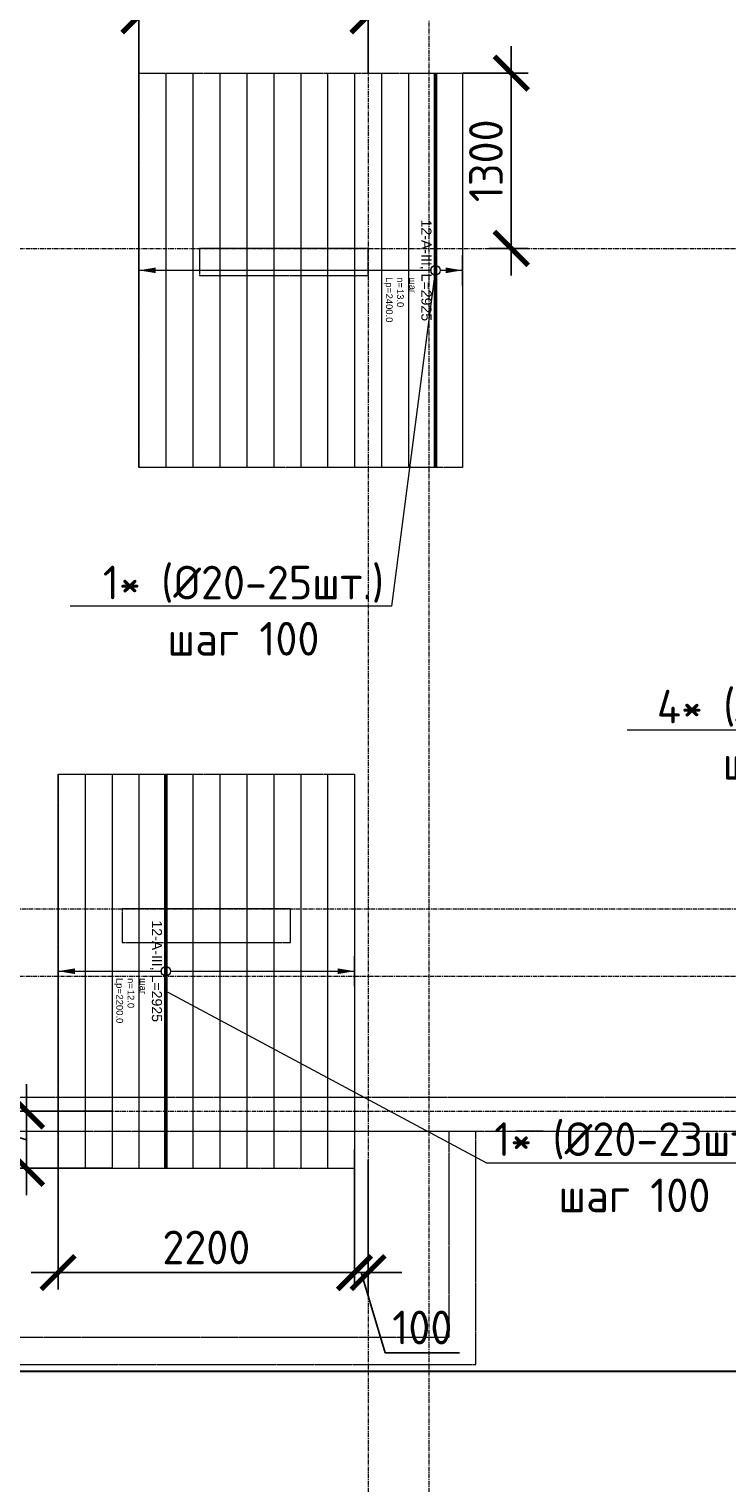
# Model space of a CAD drawing. Header units: millimetres. Extents: x -56135 to 1694203, y -446411 to -23139.
# Tile 121 of 256: x 678049 to 683227, y -130958 to -120172. Entities that reach past the tile are written whole.
import ezdxf
from ezdxf import colors
from ezdxf.entities.mleader import LeaderData, LeaderLine
from ezdxf.enums import TextEntityAlignment as Align
from ezdxf.math import Vec2, Vec3

# ---------------------------------------------------------------- set-up
doc = ezdxf.new("R2010")
doc.units = ezdxf.units.MM
doc.set_wipeout_variables(frame=1)
for name, pattern in [('01 Штриховая _4 мм_', [6, 3.5, -2.5]), ('______5', [1100, 800, -100, 100, -100]), ('GOST2.303 4', [7, 5, -2, 0]), ('осевая', [50.8, 31.75, -6.35, 6.35, -6.35])]:
    doc.linetypes.add(name, pattern=pattern)
for name, color, linetype, lineweight in [('0 Фундамент', 5, 'Continuous', 30), ('АрмСтер', 2, 'Continuous', 50), ('контур распр. стерхней', 2, 'GOST2.303 4', 20), ('Оси', 40, '______5', 18), ('подоснова', 151, 'Continuous', 5), ('РАЗМЕРЫ', 1, 'Continuous', 9), ('СТЕНЫ', 3, 'Continuous', 30)]:
    doc.layers.add(name, color=color, linetype=linetype, lineweight=lineweight)
doc.layers.add('АрмСтер_атрибуты', color=2, linetype='Continuous', lineweight=0, plot=False)
doc.layers.add('АрмСтер_невид', color=8, linetype='Continuous', lineweight=0, plot=False)
doc.styles.add('GOST-2.304_Type-B', font='GOST_Common.ttf')
doc.styles.get("Standard").update_dxf_attribs({"font": 'arial.ttf'})
doc.styles.add('Аннотативный', font='arial.ttf')
doc.dimstyles.new('СПДС', dxfattribs={"dimscale": 100, "dimtxt": 2.5, "dimasz": 2.5, "dimexe": 1.25, "dimexo": 0, "dimtad": 1, "dimdec": 0, "dimtxsty": 'GOST-2.304_Type-B', "dimblk": 'ARCHTICK', "dimcen": 2.5, "dimdle": 2, "dimadec": 0, "dimazin": 2, "dimtfac": 0.75, "dimtdec": 0, "dimtmove": 1, "dimatfit": 3, "dimfxl": 1, "dimtolj": 1, "dimarcsym": 1})

# ---------------------------------------------------------------- blocks, each defined once
blk = doc.blocks.new('оси 2.2-2.3')
at = {"layer": 'Оси', "color": 16, "linetype": 'осевая', "lineweight": 0, "transparency": 33554687}
for p, q in [((482754.9, -105027.5), (482754.9, -134138.1)), ((483204.9, -105027.5), (483204.9, -134138.1)), ((468076.3, -121995.4), (524372.9, -121995.4)), ((468653.8, -126895.4), (523707.4, -126895.4)), ((468076.3, -127395.4), (524372.9, -127395.4)), ((468076.3, -128395.4), (524372.9, -128395.4))]:
    blk.add_line(p, q, dxfattribs=at)
blk = doc.blocks.new('_None')
blk = doc.blocks.new('*U1153')
at = {"layer": 'АрмСтер_невид', "ltscale": 100}
for p, q in [((-1463, 200), (1462, 200)), ((-1463, -200), (1462, -200)), ((-1463, -400), (1462, -400)), ((-1463, -600), (1462, -600)), ((-1463, -800), (1462, -800)), ((-1463, -1000), (1462, -1000)), ((-1463, -1200), (1462, -1200)), ((-1463, -1400), (1462, -1400)), ((-1463, -1600), (1462, -1600)), ((-1463, -1800), (1462, -1800)), ((-1463, -2000), (1462, -2000)), ((-1463, -2200), (1462, -2200))]:
    blk.add_line(p, q, dxfattribs=at)
at = {"layer": 'РАЗМЕРЫ'}
for p, q in [((112, 200), (-112, 200)), ((112, -2200), (-112, -2200))]:
    blk.add_line(p, q, dxfattribs=at)
at = {"layer": 'РАЗМЕРЫ', "ltscale": 15}
blk.add_line((0, -2200), (0, 200), dxfattribs=at)
at = {"layer": 'РАЗМЕРЫ'}
for points in [[(0, 200), (21, 75), (-21, 75)], [(0, -2200), (21, -2075), (-21, -2075)]]:
    blk.add_solid(points, dxfattribs=at)
at = {"layer": 'АрмСтер_атрибуты', "color": 215, "ltscale": 15, "style": 'Аннотативный'}
for s, p in [('шаг', (51, -194)), ('Lр=', (50, -368)), ('n=', (51, -285))]:
    blk.add_text(s, height=50, dxfattribs=at).set_placement(p)
at = {"layer": 'АрмСтер_атрибуты', "style": 'Аннотативный', "flags": 8}
blk.add_attdef('ПОЗ', (110, 30), '', height=75, dxfattribs=at)
at = {"layer": 'АрмСтер_атрибуты', "color": 215, "style": 'Аннотативный'}
for tag, p, flags in [('ШАГ', (191, -194), 10), ('КОЛ', (138, -285), 8), ('ШИРИНА', (173, -368), 8)]:
    blk.add_attdef(tag, p, '', height=50, dxfattribs=dict(at, flags=flags))
at = {"layer": 'АрмСтер_атрибуты', "flags": 9}
for tag, p in [('МАССА', (-1034, -1010)), ('ОБОЗНАЧЕНИЕ', (-1034, -1124))]:
    blk.add_attdef(tag, p, '', height=75, dxfattribs=at)
at = {"linetype": 'Continuous', "lineweight": 0}
blk.add_wipeout([(35, 0), (28, 21), (11, 33), (-11, 33), (-28, 21), (-35, 0), (-28, -21), (-11, -33), (11, -33), (28, -21)], dxfattribs=at)
at = {"color": 0, "linetype": 'ByBlock', "lineweight": -2, "ltscale": 100}
blk.add_line((-1463, 0), (1462, 0), dxfattribs=at)
at = {"layer": 'АрмСтер_невид', "ltscale": 100}
blk.add_line((-1463, 0), (1462, 0), dxfattribs=at)
at = {"layer": 'РАЗМЕРЫ'}
blk.add_circle((0, 0), 35, dxfattribs=at)
at = {"layer": 'АрмСтер_атрибуты', "style": 'Аннотативный', "flags": 8}
blk.add_attdef('НАИМЕНОВАНИЕ', text='', height=75, dxfattribs=at).set_placement((0, -29), align=Align.TOP_CENTER)
blk = doc.blocks.new('_ArchTick')
at = {"color": 0, "linetype": 'ByBlock', "const_width": 0.15}
blk.add_lwpolyline([(-0.5, -0.5), (0.5, 0.5)], dxfattribs=at)
blk = doc.blocks.new('*D1374')
at = {"layer": 'DEFPOINTS', "color": 0, "transparency": 16777216}
for p in [(681264, -120499), (681627, -120499), (681464, -121799)]:
    blk.add_point(p, dxfattribs=at)
at = {"layer": 'РАЗМЕРЫ', "color": 0, "lineweight": -2, "transparency": 16777216}
for p, q in [((681627, -121999), (681627, -120299)), ((681264, -120499), (681752, -120499)), ((681464, -121799), (681752, -121799))]:
    blk.add_line(p, q, dxfattribs=at)
at = {"layer": 'РАЗМЕРЫ', "color": 0, "lineweight": -2, "transparency": 16777216, "xscale": 250, "yscale": 250, "zscale": 250}
for p, rotation in [((681627, -120499), 90), ((681627, -121799), 270)]:
    blk.add_blockref('_ArchTick', p, dxfattribs=dict(at, rotation=rotation))
at = {"layer": 'РАЗМЕРЫ', "color": 0, "transparency": 16777216, "insert": (681439, -121149), "char_height": 250, "attachment_point": 5, "rotation": 90, "style": 'GOST-2.304_Type-B'}
blk.add_mtext('\\A1;1300', dxfattribs=at)
blk = doc.blocks.new('*D1375')
at = {"layer": 'DEFPOINTS', "color": 0, "transparency": 16777216}
for p in [(678864.34727, -120073.12402), (678864.34727, -120499.15535), (680564.34727, -120499.15535)]:
    blk.add_point(p, dxfattribs=at)
at = {"layer": 'РАЗМЕРЫ', "color": 0, "lineweight": -2, "transparency": 16777216}
for p, q in [((678864.34727, -120499.15535), (678864.34727, -119948.12402)), ((680564.34727, -120499.15535), (680564.34727, -119948.12402)), ((680764.34727, -120073.12402), (678664.34727, -120073.12402))]:
    blk.add_line(p, q, dxfattribs=at)
at = {"layer": 'РАЗМЕРЫ', "color": 0, "lineweight": -2, "transparency": 16777216, "xscale": 250, "yscale": 250, "zscale": 250, "rotation": 180}
blk.add_blockref('_ArchTick', (678864.34727, -120073.12402), dxfattribs=at)
at = {"layer": 'РАЗМЕРЫ', "color": 0, "lineweight": -2, "transparency": 16777216, "xscale": 250, "yscale": 250, "zscale": 250}
blk.add_blockref('_ArchTick', (680564.34727, -120073.12402), dxfattribs=at)
at = {"layer": 'РАЗМЕРЫ', "color": 0, "transparency": 16777216, "insert": (679714.34727, -119885.62402), "char_height": 250, "attachment_point": 5, "style": 'GOST-2.304_Type-B'}
blk.add_mtext('\\A1;1700', dxfattribs=at)
blk = doc.blocks.new('*U1130')
at = {"layer": 'АрмСтер_невид', "ltscale": 100}
for p, q in [((-1463, 1400), (1462, 1400)), ((-1463, 1200), (1462, 1200)), ((-1463, 1000), (1462, 1000)), ((-1463, 800), (1462, 800)), ((-1463, 600), (1462, 600)), ((-1463, 400), (1462, 400)), ((-1463, 200), (1462, 200)), ((-1463, -200), (1462, -200)), ((-1463, -400), (1462, -400)), ((-1463, -600), (1462, -600)), ((-1463, -800), (1462, -800))]:
    blk.add_line(p, q, dxfattribs=at)
at = {"layer": 'РАЗМЕРЫ'}
for p, q in [((112, 1400), (-112, 1400)), ((112, -800), (-112, -800))]:
    blk.add_line(p, q, dxfattribs=at)
at = {"layer": 'РАЗМЕРЫ', "ltscale": 15}
blk.add_line((0, -800), (0, 1400), dxfattribs=at)
at = {"layer": 'РАЗМЕРЫ'}
for points in [[(0, 1400), (21, 1275), (-21, 1275)], [(0, -800), (21, -675), (-21, -675)]]:
    blk.add_solid(points, dxfattribs=at)
at = {"layer": 'АрмСтер_атрибуты', "color": 215, "ltscale": 15, "style": 'Аннотативный'}
for s, p in [('шаг', (51, -194)), ('Lр=', (50, -368)), ('n=', (51, -285))]:
    blk.add_text(s, height=50, dxfattribs=at).set_placement(p)
at = {"layer": 'АрмСтер_атрибуты', "style": 'Аннотативный', "flags": 8}
blk.add_attdef('ПОЗ', (110, 30), '', height=75, dxfattribs=at)
at = {"layer": 'АрмСтер_атрибуты', "color": 215, "style": 'Аннотативный'}
for tag, p, flags in [('ШАГ', (191, -194), 10), ('КОЛ', (138, -285), 8), ('ШИРИНА', (173, -368), 8)]:
    blk.add_attdef(tag, p, '', height=50, dxfattribs=dict(at, flags=flags))
at = {"layer": 'АрмСтер_атрибуты', "flags": 9}
for tag, p in [('МАССА', (-1034, -1010)), ('ОБОЗНАЧЕНИЕ', (-1034, -1124))]:
    blk.add_attdef(tag, p, '', height=75, dxfattribs=at)
at = {"linetype": 'Continuous', "lineweight": 0}
blk.add_wipeout([(35, 0), (28, 21), (11, 33), (-11, 33), (-28, 21), (-35, 0), (-28, -21), (-11, -33), (11, -33), (28, -21)], dxfattribs=at)
at = {"color": 0, "linetype": 'ByBlock', "lineweight": -2, "ltscale": 100}
blk.add_line((-1463, 0), (1462, 0), dxfattribs=at)
at = {"layer": 'АрмСтер_невид', "ltscale": 100}
blk.add_line((-1463, 0), (1462, 0), dxfattribs=at)
at = {"layer": 'РАЗМЕРЫ'}
blk.add_circle((0, 0), 35, dxfattribs=at)
at = {"layer": 'АрмСтер_атрибуты', "style": 'Аннотативный', "flags": 8}
blk.add_attdef('НАИМЕНОВАНИЕ', text='', height=75, dxfattribs=at).set_placement((0, -29), align=Align.TOP_CENTER)
blk = doc.blocks.new('*D1347')
at = {"layer": 'DEFPOINTS', "color": 0, "transparency": 16777216}
for p in [(678264, -128484), (680464, -128484), (680464, -129398)]:
    blk.add_point(p, dxfattribs=at)
at = {"layer": 'РАЗМЕРЫ', "color": 0, "lineweight": -2, "transparency": 16777216}
for p, q in [((678264, -128484), (678264, -129523)), ((680464, -128484), (680464, -129523)), ((678064, -129398), (680664, -129398))]:
    blk.add_line(p, q, dxfattribs=at)
at = {"layer": 'РАЗМЕРЫ', "color": 0, "lineweight": -2, "transparency": 16777216, "xscale": 250, "yscale": 250, "zscale": 250, "rotation": 180}
blk.add_blockref('_ArchTick', (678264, -129398), dxfattribs=at)
at = {"layer": 'РАЗМЕРЫ', "color": 0, "lineweight": -2, "transparency": 16777216, "xscale": 250, "yscale": 250, "zscale": 250}
blk.add_blockref('_ArchTick', (680464, -129398), dxfattribs=at)
at = {"layer": 'РАЗМЕРЫ', "color": 0, "transparency": 16777216, "insert": (679364, -129211), "char_height": 250, "attachment_point": 5, "style": 'GOST-2.304_Type-B'}
blk.add_mtext('\\A1;2200', dxfattribs=at)
blk = doc.blocks.new('*D1218')
at = {"layer": 'DEFPOINTS', "color": 0, "transparency": 16777216}
for p in [(680564, -128562), (680464, -128813), (680564, -129398)]:
    blk.add_point(p, dxfattribs=at)
at = {"layer": 'РАЗМЕРЫ', "color": 0, "lineweight": -2, "transparency": 16777216}
for p, q in [((680564, -128562), (680564, -129523)), ((680464, -128813), (680464, -129523)), ((680464, -129398), (680214, -129398)), ((680464, -129398), (680564, -129398)), ((680464, -129398), (680564, -129398)), ((680514, -129398), (680692, -129992)), ((680564, -129398), (680814, -129398)), ((680692, -129992), (681242, -129992))]:
    blk.add_line(p, q, dxfattribs=at)
at = {"layer": 'РАЗМЕРЫ', "color": 0, "lineweight": -2, "transparency": 16777216, "xscale": 250, "yscale": 250, "zscale": 250}
blk.add_blockref('_ArchTick', (680464, -129398), dxfattribs=at)
at = {"layer": 'РАЗМЕРЫ', "color": 0, "lineweight": -2, "transparency": 16777216, "xscale": 250, "yscale": 250, "zscale": 250, "rotation": 180}
blk.add_blockref('_ArchTick', (680564, -129398), dxfattribs=at)
at = {"layer": 'РАЗМЕРЫ', "color": 0, "transparency": 16777216, "insert": (680967, -129805), "char_height": 250, "attachment_point": 5, "style": 'GOST-2.304_Type-B'}
blk.add_mtext('\\A1;100', dxfattribs=at)
blk = doc.blocks.new('*D1348')
at = {"layer": 'DEFPOINTS', "color": 0, "transparency": 16777216}
for p in [(678030, -128199), (678664, -128199), (678664, -128624)]:
    blk.add_point(p, dxfattribs=at)
at = {"layer": 'РАЗМЕРЫ', "color": 0, "lineweight": -2, "transparency": 16777216}
for p, q in [((677687, -128309), (677687, -127684)), ((678030, -128824), (678030, -127999)), ((678664, -128199), (677905, -128199)), ((678030, -128412), (677687, -128309)), ((678664, -128624), (677905, -128624))]:
    blk.add_line(p, q, dxfattribs=at)
at = {"layer": 'РАЗМЕРЫ', "color": 0, "lineweight": -2, "transparency": 16777216, "xscale": 250, "yscale": 250, "zscale": 250}
for p, rotation in [((678030, -128199), 90), ((678030, -128624), 270)]:
    blk.add_blockref('_ArchTick', p, dxfattribs=dict(at, rotation=rotation))
at = {"layer": 'РАЗМЕРЫ', "color": 0, "transparency": 16777216, "insert": (677499, -127996), "char_height": 250, "attachment_point": 5, "rotation": 90, "style": 'GOST-2.304_Type-B'}
blk.add_mtext('\\A1;425', dxfattribs=at)
blk = doc.blocks.new('стены  тп')
at = {"layer": 'СТЕНЫ', "color": 251, "linetype": '01 Штриховая _4 мм_', "lineweight": 0, "true_color": 0x636466}
for p, q in [((551012, -332126, 3100), (549762, -332126, 3100)), ((549762, -332126, 3100), (549762, -332326, 3100)), ((551012, -332326, 3100), (551012, -332126, 3100)), ((549762, -332326, 3100), (551012, -332326, 3100)), ((550437, -337026, 3100), (549187, -337026, 3100)), ((549187, -337026, 3100), (549187, -337276, 3100)), ((550437, -337276, 3100), (550437, -337026, 3100)), ((549187, -337276, 3100), (550437, -337276, 3100)), ((554712, -338426, 3100), (546812, -338426, 3100)), ((546312, -338676, 3100), (552112, -338676, 3100)), ((551612, -338676, 3100), (551612, -340206, 3100)), ((551812, -340406, 3100), (551812, -338676, 3100)), ((552312, -338676, 3100), (552112, -338676, 3100)), ((552112, -338676, 3100), (552312, -338676, 3100)), ((552312, -338676, 3100), (561812, -338676, 3100)), ((551612, -340206, 3100), (545312, -340206, 3100)), ((545312, -340406, 3100), (551812, -340406, 3100))]:
    blk.add_line(p, q, dxfattribs=at)

msp = doc.modelspace()

# ---------------------------------------------------------------- linework, layer by layer
at = {"layer": '0 Фундамент'}
msp.add_lwpolyline([(671964.1, -105949.2), (671964.1, -130129.2), (719614.1, -130129.2), (719614.1, -126049.2), (721094.1, -126049.2), (721094.1, -117449.2), (719614.1, -117449.2), (719614.1, -105949.2), (671964.1, -105949.2)], dxfattribs=at)
at = {"layer": 'контур распр. стерхней', "linetype": '01 Штриховая _4 мм_'}
for points in [[(678864.3, -123424.2), (678864.3, -120499.2), (681264.3, -120499.2), (681264.3, -123424.2)], [(678264.3, -128624.2), (678264.3, -125699.2), (680464.3, -125699.2), (680464.3, -128624.2)]]:
    msp.add_lwpolyline(points, close=True, dxfattribs=at)

# ---------------------------------------------------------------- block references
at = {"layer": 'РАЗМЕРЫ', "color": 1}
msp.add_blockref('оси 2.2-2.3', (197809.4, 196.2), dxfattribs=at)

# ---------------------------------------------------------------- leaders
at = {"layer": 'подоснова', "color": 6, "ltscale": 0.3}
ml = msp.add_multileader_mtext('Standard', dxfattribs=at)
ml.set_content('4* (%%C20-19шт.)\\Pшаг 100', color=6, style='GOST-2.304_Type-B')
ml.set_leader_properties(color=256, linetype='ByLayer', lineweight=15)
ml.set_arrow_properties(name='NONE')
ml.build(insert=Vec2(0, 0))
ml.multileader.update_dxf_attribs({"text_left_attachment_type": 6, "text_right_attachment_type": 6, "dogleg_length": 0.1, "arrow_head_size": 18})
ctx = ml.context
ctx.base_point, ctx.char_height, ctx.arrow_head_size, ctx.landing_gap_size, ctx.plane_origin = Vec3(682648.6, -125373.2, 7.1), 250, 18, 20, Vec3(674566.7, -123072, 7.1)
ctx.left_attachment, ctx.right_attachment, ctx.text_align_type = 6, 6, 1
notes = []
notes.append((ctx, [(1, (1, 1, 0), (684870.5, -125373.2, 7.1), (-1, 0), 0.1, [(0, [(684627.8, -122091.5, 7.1)], 0, [])])]))
ctx.mtext.insert, ctx.mtext.alignment, ctx.mtext.flow_direction = Vec3(683759.5, -125073.2, 7.1), 2, 5
for ctx, leaders in notes:
    for number, flags, end, landing, length, lines in leaders:
        leader = LeaderData()
        leader.index, (leader.has_last_leader_line, leader.has_dogleg_vector, leader.attachment_direction) = number, flags
        leader.last_leader_point, leader.dogleg_vector, leader.dogleg_length = Vec3(end), Vec3(landing), length
        for number, points, colour, breaks in lines:
            line = LeaderLine()
            line.index, line.vertices, line.color, line.breaks = number, Vec3.list(points), colors.encode_raw_color(colour), breaks
            leader.lines.append(line)
        ctx.leaders.append(leader)

# ---------------------------------------------------------------- next in the draw order: block references
at = {"layer": 'АрмСтер', "ltscale": 15}
ref = msp.add_blockref('*U1153', (681064.3, -121961.7), dxfattribs=dict(at, rotation=270))
ref.add_attrib('НАИМЕНОВАНИЕ', '12-A-III, L=2925', dxfattribs={"layer": 'АрмСтер_атрибуты', "height": 75, "rotation": 270, "style": 'Аннотативный', "flags": 8}).set_placement((681035, -121961.7), align=Align.TOP_CENTER)
ref.add_attrib('КОЛ', '13.0', (680779.2, -122099.7), dxfattribs={"layer": 'АрмСтер_атрибуты', "color": 215, "height": 50, "rotation": 270, "style": 'Аннотативный', "flags": 8})
ref.add_attrib('ШИРИНА', '2400.0', (680696.5, -122134.5), dxfattribs={"layer": 'АрмСтер_атрибуты', "color": 215, "height": 50, "rotation": 270, "style": 'Аннотативный', "flags": 8})

# ---------------------------------------------------------------- next in the draw order: dimensions: what is measured, and where the dimension line sits
at = {"layer": 'РАЗМЕРЫ'}
dim = msp.add_linear_dim(base=(678864.3, -120073.1), p1=(680564.3, -120499.2), p2=(678864.3, -120499.2), dimstyle='СПДС', dxfattribs=at)
dim.commit()
dim.dimension.update_dxf_attribs({"geometry": '*D1375', "text_midpoint": (679714.3, -119885.6)})
dim = msp.add_linear_dim(base=(681626.9, -120499.2), p1=(681464.3, -121799.2), p2=(681264.3, -120499.2), angle=270, dimstyle='СПДС', dxfattribs=at)
dim.commit()
dim.dimension.update_dxf_attribs({"geometry": '*D1374', "text_midpoint": (681439.4, -121149.2)})

# ---------------------------------------------------------------- next in the draw order: leaders
at = {"layer": 'подоснова', "color": 6, "ltscale": 0.3}
ml = msp.add_multileader_mtext('Standard', dxfattribs=at)
ml.set_content('1* (%%C20-25шт.)\\Pшаг 100', color=6, style='GOST-2.304_Type-B')
ml.set_leader_properties(color=256, linetype='ByLayer', lineweight=15)
ml.set_arrow_properties(name='NONE')
ml.build(insert=Vec2(0, 0))
ml.multileader.update_dxf_attribs({"text_left_attachment_type": 6, "text_right_attachment_type": 6, "dogleg_length": 0.1, "arrow_head_size": 18})
ctx = ml.context
ctx.base_point, ctx.char_height, ctx.arrow_head_size, ctx.landing_gap_size, ctx.plane_origin = Vec3(678540.9, -124453.3, 7.1), 250, 18, 20, Vec3(671006.7, -122909.5, 7.1)
ctx.left_attachment, ctx.right_attachment, ctx.text_align_type = 6, 6, 1
notes = []
notes.append((ctx, [(1, (1, 1, 0), (680737.9, -124453.3, 7.1), (-1, 0), 0.1, [(0, [(681067.8, -121929, 7.1)], 0, [])])]))
ctx.mtext.insert, ctx.mtext.alignment, ctx.mtext.flow_direction = Vec3(679639.3, -124153.3, 7.1), 2, 5
for ctx, leaders in notes:
    for number, flags, end, landing, length, lines in leaders:
        leader = LeaderData()
        leader.index, (leader.has_last_leader_line, leader.has_dogleg_vector, leader.attachment_direction) = number, flags
        leader.last_leader_point, leader.dogleg_vector, leader.dogleg_length = Vec3(end), Vec3(landing), length
        for number, points, colour, breaks in lines:
            line = LeaderLine()
            line.index, line.vertices, line.color, line.breaks = number, Vec3.list(points), colors.encode_raw_color(colour), breaks
            leader.lines.append(line)
        ctx.leaders.append(leader)

# ---------------------------------------------------------------- next in the draw order: block references
at = {"layer": 'АрмСтер', "ltscale": 15}
ref = msp.add_blockref('*U1130', (679064.3, -127161.7), dxfattribs=dict(at, rotation=270))
ref.add_attrib('НАИМЕНОВАНИЕ', '12-A-III, L=2925', dxfattribs={"layer": 'АрмСтер_атрибуты', "height": 75, "rotation": 270, "style": 'Аннотативный', "flags": 8}).set_placement((679035, -127161.7), align=Align.TOP_CENTER)
ref.add_attrib('КОЛ', '12.0', (678779.2, -127299.7), dxfattribs={"layer": 'АрмСтер_атрибуты', "color": 215, "height": 50, "rotation": 270, "style": 'Аннотативный', "flags": 8})
ref.add_attrib('ШИРИНА', '2200.0', (678696.5, -127334.5), dxfattribs={"layer": 'АрмСтер_атрибуты', "color": 215, "height": 50, "rotation": 270, "style": 'Аннотативный', "flags": 8})

# ---------------------------------------------------------------- next in the draw order: block references
at = {"layer": 'РАЗМЕРЫ'}
msp.add_blockref('стены  тп', (129552, 210326.6, -3100), dxfattribs=at)

# ---------------------------------------------------------------- next in the draw order: dimensions: what is measured, and where the dimension line sits
at = {"layer": 'РАЗМЕРЫ', "color": 1}
dim = msp.add_linear_dim(base=(678030.4, -128199.2), p1=(678664.3, -128624.2), p2=(678664.3, -128199.2), angle=90, dimstyle='СПДС', dxfattribs=at)
dim.commit()
dim.dimension.update_dxf_attribs({"geometry": '*D1348', "text_midpoint": (677499.2, -128246)})
for base, p1, p2, picture, middle in [((680464.3, -129398.4), (678264.3, -128483.8), (680464.3, -128483.8), '*D1347', (679364.3, -129210.9)), ((680564.3, -129398.4), (680464.3, -128812.9), (680564.3, -128561.9), '*D1218', (680755, -129804.7))]:
    dim = msp.add_linear_dim(base=base, p1=p1, p2=p2, dimstyle='СПДС', dxfattribs=at)
    dim.commit()
    dim.dimension.update_dxf_attribs({"geometry": picture, "text_midpoint": middle})

# ---------------------------------------------------------------- next in the draw order: leaders
at = {"layer": 'подоснова', "color": 6, "ltscale": 0.3}
ml = msp.add_multileader_mtext('Standard', dxfattribs=at)
ml.set_content('1* (%%C20-23шт.)\\Pшаг 100', color=6, style='GOST-2.304_Type-B')
ml.set_leader_properties(color=256, linetype='ByLayer', lineweight=15)
ml.set_arrow_properties(name='NONE')
ml.build(insert=Vec2(0, 0))
ml.multileader.update_dxf_attribs({"text_left_attachment_type": 6, "text_right_attachment_type": 6, "dogleg_length": 0.1, "arrow_head_size": 18})
ctx = ml.context
ctx.base_point, ctx.char_height, ctx.arrow_head_size, ctx.landing_gap_size, ctx.plane_origin = Vec3(681442, -128582.7, 3.6), 250, 18, 20, Vec3(669017, -128298, 3.6)
ctx.left_attachment, ctx.right_attachment, ctx.text_align_type = 6, 6, 1
notes = []
notes.append((ctx, [(0, (1, 1, 0), (681441.9, -128582.7, 3.6), (1, 0), 0.1, [(0, [(679078.1, -127317.5, 3.6)], 0, [])])]))
ctx.mtext.insert, ctx.mtext.alignment, ctx.mtext.flow_direction = Vec3(682540.4, -128282.7, 3.6), 2, 5
for ctx, leaders in notes:
    for number, flags, end, landing, length, lines in leaders:
        leader = LeaderData()
        leader.index, (leader.has_last_leader_line, leader.has_dogleg_vector, leader.attachment_direction) = number, flags
        leader.last_leader_point, leader.dogleg_vector, leader.dogleg_length = Vec3(end), Vec3(landing), length
        for number, points, colour, breaks in lines:
            line = LeaderLine()
            line.index, line.vertices, line.color, line.breaks = number, Vec3.list(points), colors.encode_raw_color(colour), breaks
            leader.lines.append(line)
        ctx.leaders.append(leader)

doc.saveas('drawing.dxf')
